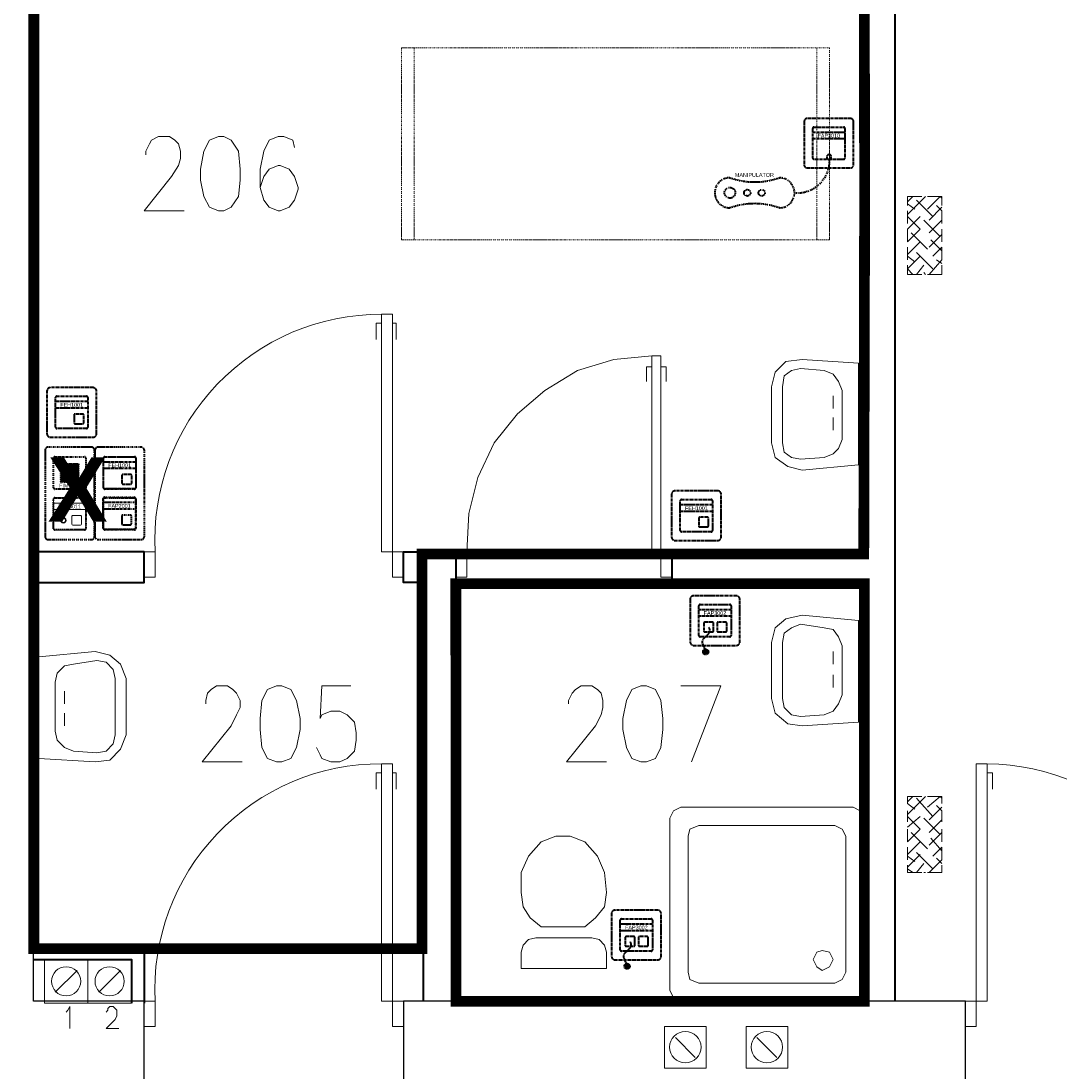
# Model space of a CAD drawing. Header units: millimetres. Extents: x 1 to 17496, y 1 to 30809.
# Tile 194 of 256: x 9882 to 10365, y 21757 to 22245. Entities that reach past the tile are written whole.
import ezdxf
from ezdxf.enums import TextEntityAlignment as Align

# ---------------------------------------------------------------- set-up
doc = ezdxf.new("R2010")
doc.units = ezdxf.units.MM
doc.linetypes.add('BORDER', pattern=[1.75, 0.5, -0.25, 0.5, -0.25, 0, -0.25])
doc.linetypes.add('CENTER', pattern=[2, 1.25, -0.25, 0.25, -0.25])
for name, color, linetype, lineweight in [('0_Przyz_do demontażu', 1, 'CENTER', 40), ('0_Przyz_FAP2001', 1, 'BORDER', 40), ('0_Przyz_FAP3002', 1, 'CENTER', 40), ('0_Przyz_FAP3010', 1, 'CENTER', 40), ('0_Przyz_FEH-1001', 1, 'CENTER', 40), ('0_Przyz_FIM1100', 1, 'BORDER', 40), ('0_Przyz_Manipulator', 1, 'BORDER', 40), ('0_Przyz_Ramka x4', 1, 'BORDER', 40), ('0_Przyz_Sala chorych', 5, 'BORDER', 40), ('0_Przyz_WC pacjenta', 30, 'CENTER', 40), ('0_Przyz_łóżko', 150, 'BORDER', 40), ('2DE_OBJ_ABB-SIGNAL', 7, 'Continuous', 18)]:
    doc.layers.add(name, color=color, linetype=linetype, lineweight=lineweight)
for name, color, linetype in [('2DE_TXTMARK', 41, 'Continuous'), ('2DE_TXTNUM', 11, 'Continuous'), ('PDF _Geometria', 7, 'Continuous')]:
    doc.layers.add(name, color=color, linetype=linetype)
doc.styles.add('arial', font='arialbd.ttf')
doc.styles.add('CP_ATTR', font='ARIAL.TTF')
doc.styles.add('CP_ELATT', font='ARIAL.TTF')

# ---------------------------------------------------------------- blocks, each defined once
blk = doc.blocks.new('2de_abb_sig_045_1psoxj')
blk.add_lwpolyline([(0, 20), (0, 0, 0.414214), (1.5, -1.5), (21.5, -1.5, 0.414214), (23, 0), (23, 20, 0.414214), (21.5, 21.5), (1.5, 21.5, 0.414214)], format="xyb", close=True)
at = {"flags": 128}
for points in [[(4, 3.1), (4, 16.9)], [(4.6, 17.5), (18.4, 17.5)], [(19, 16.9), (19, 3.1)], [(18.4, 2.5), (4.6, 2.5)]]:
    blk.add_lwpolyline(points, dxfattribs=at)
for centre, start, end in [((4.6, 16.9), 90, 180), ((18.4, 16.9), 0, 90), ((4.6, 3.1), 180, 270), ((18.4, 3.1), 270, 0)]:
    blk.add_arc(centre, 0.6, start, end)
at = {"linetype": 'Continuous', "style": 'CP_ATTR', "flags": 9}
for tag in ['NAME', 'ARTICLE', 'MARK2', 'OTHER1', 'PRODUCT-TYPE', 'ORDER-NO', 'PRODUCER', 'VOLTAGE', 'CURRENT', 'POWER', 'CHARACTER', 'IP', 'OTHER', 'LINK', 'WEIGHT', 'NUMBER', 'GROUP', 'FUNCTION', 'EL-STATUS']:
    blk.add_attdef(tag, text='', height=0.00005, dxfattribs=at).set_placement((0, 0), align=Align.MIDDLE_LEFT)
at = {"layer": '2DE_TXTMARK', "linetype": 'ByBlock', "style": 'CP_ATTR', "width": 0.8, "flags": 8}
blk.add_attdef('MARK1', text='', height=1.8, dxfattribs=at).set_placement((11.5, 27), align=Align.CENTER)
at = {"layer": '2DE_TXTNUM', "style": 'CP_ELATT', "width": 0.8}
blk.add_attdef('TAG', text='', height=2.5, dxfattribs=at).set_placement((11.5, 23), align=Align.CENTER)
blk = doc.blocks.new('2de_abb_sig_012_53oms7o')
at = {"layer": '0_Przyz_FAP3010', "color": 1}
for p, q in [((15, 5), (0, 5)), ((15, 2), (0, 2)), ((6.68, -7.5), (6.68, -5.79)), ((8.63, -7.5), (8.63, -5.79))]:
    blk.add_line(p, q, dxfattribs=at)
at = {"layer": '0_Przyz_FAP3010', "color": 1, "flags": 128}
for points in [[(0, -6.9), (0, 6.9)], [(0.6, 7.5), (14.4, 7.5)], [(15, 6.9), (15, -6.9)], [(14.4, -7.5), (0.6, -7.5)]]:
    blk.add_lwpolyline(points, dxfattribs=at)
at = {"layer": '0_Przyz_FAP3010', "color": 1}
for centre, radius, start, end in [((0.6, 6.9), 0.6, 90, 180), ((14.4, 6.9), 0.6, 0, 90), ((0.6, -6.9), 0.6, 180, 270), ((7.65, -6.54), 1.23, 37.6692, 142.3308), ((14.4, -6.9), 0.6, 270, 0)]:
    blk.add_arc(centre, radius, start, end, dxfattribs=at)
at = {"layer": '0_Przyz_FAP3010', "color": 1, "style": 'CP_ELATT', "width": 0.8}
blk.add_attdef('TAG', text='', height=2.5, dxfattribs=at).set_placement((7.5, 9), align=Align.CENTER)
at = {"layer": '0_Przyz_FAP3010', "color": 1, "linetype": 'ByBlock', "style": 'CP_ATTR', "width": 0.8, "flags": 8}
blk.add_attdef('MARK1', text='', height=1.8, dxfattribs=at).set_placement((7.5, 3.5), align=Align.MIDDLE_CENTER)
at = {"layer": '0_Przyz_FAP3010', "color": 1, "linetype": 'Continuous', "style": 'CP_ATTR', "flags": 9}
for tag in ['NAME', 'ARTICLE', 'MARK2', 'OTHER1', 'PRODUCT-TYPE', 'ORDER-NO', 'PRODUCER', 'VOLTAGE', 'CURRENT', 'POWER', 'CHARACTER', 'IP', 'OTHER', 'LINK', 'WEIGHT', 'NUMBER', 'GROUP', 'FUNCTION', 'EL-STATUS']:
    blk.add_attdef(tag, text='', height=0.00005, dxfattribs=at).set_placement((0, -6.9), align=Align.MIDDLE_LEFT)
blk = doc.blocks.new('2de_abb_sig_001_fzxmh7f')
for p, q in [((15, 5), (0, 5)), ((15, 2), (0, 2)), ((8.57, -1.2), (8.57, -4.8)), ((12.63, -0.75), (9.01, -0.75)), ((13.07, -4.8), (13.07, -1.2)), ((13.07, -4.35), (13.07, -4.35)), ((9.02, -5.25), (12.62, -5.25))]:
    blk.add_line(p, q)
at = {"flags": 128}
for points in [[(0, -6.9), (0, 6.9)], [(0.6, 7.5), (14.4, 7.5)], [(15, 6.9), (15, -6.9)], [(14.4, -7.5), (0.6, -7.5)]]:
    blk.add_lwpolyline(points, dxfattribs=at)
for centre, radius, start, end in [((0.6, 6.9), 0.6, 90, 180), ((14.4, 6.9), 0.6, 0, 90), ((9.02, -1.2), 0.45, 88.7598, 180), ((9.02, -4.8), 0.45, 180, 270), ((12.62, -1.2), 0.45, 0, 91.2402), ((12.62, -4.8), 0.45, 270, 0), ((0.6, -6.9), 0.6, 180, 270), ((14.4, -6.9), 0.6, 270, 0)]:
    blk.add_arc(centre, radius, start, end)
at = {"linetype": 'Continuous', "style": 'CP_ATTR', "flags": 9}
for tag in ['NAME', 'ARTICLE', 'MARK2', 'OTHER1', 'PRODUCT-TYPE', 'ORDER-NO', 'PRODUCER', 'VOLTAGE', 'CURRENT', 'POWER', 'CHARACTER', 'IP', 'OTHER', 'LINK', 'WEIGHT', 'NUMBER', 'GROUP', 'FUNCTION', 'EL-STATUS']:
    blk.add_attdef(tag, text='', height=0.00005, dxfattribs=at).set_placement((0, -6.9), align=Align.MIDDLE_LEFT)
at = {"layer": '2DE_TXTMARK', "linetype": 'ByBlock', "style": 'CP_ATTR', "width": 0.8, "flags": 8}
blk.add_attdef('MARK1', text='', height=1.8, dxfattribs=at).set_placement((7.5, 3.5), align=Align.MIDDLE_CENTER)
at = {"layer": '2DE_TXTNUM', "style": 'CP_ELATT', "width": 0.8}
blk.add_attdef('TAG', text='', height=2.5, dxfattribs=at).set_placement((7.5, 9), align=Align.CENTER)
blk = doc.blocks.new('2de_abb_sig_011_53jswgj')
blk.add_hatch(color=256).paths.add_polyline_path([(4.43, -14.56, 0.52796), (2.73, -13.39, 1.894083)])
for p, q in [((15, 5), (0, 5)), ((15, 2), (0, 2)), ((2.32, -1.2), (2.32, -4.8)), ((6.38, -0.75), (2.76, -0.75)), ((6.82, -4.8), (6.82, -1.2)), ((6.82, -4.35), (6.82, -4.35)), ((8.47, -1.2), (8.47, -4.8)), ((12.53, -0.75), (8.91, -0.75)), ((12.97, -4.8), (12.97, -1.2)), ((12.97, -4.35), (12.97, -4.35)), ((2.77, -5.25), (6.37, -5.25)), ((4.46, -6.18), (2.81, -7.85)), ((8.92, -5.25), (12.52, -5.25)), ((1.71, -10.8), (3.18, -14.56))]:
    blk.add_line(p, q)
at = {"flags": 128}
for points in [[(0, -6.9), (0, 6.9)], [(0.6, 7.5), (14.4, 7.5)], [(15, 6.9), (15, -6.9)], [(14.4, -7.5), (0.6, -7.5)]]:
    blk.add_lwpolyline(points, dxfattribs=at)
blk.add_circle((3.18, -14.56), 1.25)
for centre, radius, start, end in [((0.6, 6.9), 0.6, 90, 180), ((14.4, 6.9), 0.6, 0, 90), ((2.77, -1.2), 0.45, 88.7598, 180), ((2.77, -4.8), 0.45, 180, 270), ((2.77, -4.52), 2.36, 315.5514, 40.269), ((6.37, -1.2), 0.45, 0, 91.2402), ((6.37, -4.8), 0.45, 270, 0), ((8.92, -1.2), 0.45, 88.7598, 180), ((8.92, -4.8), 0.45, 180, 270), ((12.52, -1.2), 0.45, 0, 91.2402), ((12.52, -4.8), 0.45, 270, 0), ((0.6, -6.9), 0.6, 180, 270), ((3.91, -9.94), 2.36, 117.738, 201.3291), ((14.4, -6.9), 0.6, 270, 0)]:
    blk.add_arc(centre, radius, start, end)
at = {"linetype": 'Continuous', "style": 'CP_ATTR', "flags": 9}
for tag in ['NAME', 'ARTICLE', 'MARK2', 'OTHER1', 'PRODUCT-TYPE', 'ORDER-NO', 'PRODUCER', 'VOLTAGE', 'CURRENT', 'POWER', 'CHARACTER', 'IP', 'OTHER', 'LINK', 'WEIGHT', 'NUMBER', 'GROUP', 'FUNCTION', 'EL-STATUS']:
    blk.add_attdef(tag, text='', height=0.00005, dxfattribs=at).set_placement((0, -6.9), align=Align.MIDDLE_LEFT)
at = {"layer": '2DE_TXTMARK', "linetype": 'ByBlock', "style": 'CP_ATTR', "width": 0.8, "flags": 8}
blk.add_attdef('MARK1', text='', height=1.8, dxfattribs=at).set_placement((7.5, 3.5), align=Align.MIDDLE_CENTER)
at = {"layer": '2DE_TXTNUM', "style": 'CP_ELATT', "width": 0.8}
blk.add_attdef('TAG', text='', height=2.5, dxfattribs=at).set_placement((7.5, 9), align=Align.CENTER)
blk = doc.blocks.new('2de_abb_sig_n52_f0txfx9')
for centre, radius in [((-46.34, -15.39), 2.5), ((-38.25, -15.39), 1.5), ((-31.53, -15.39), 1.5)]:
    blk.add_circle(centre, radius)
for centre, radius, start, end in [((-15.05, -0.39), 15.06, 265.1118, 1.486), ((-46.34, -15.39), 7, 90, 270), ((-34.83, 24.3), 34.66, 250.6222, 289.3778), ((-23.33, -15.39), 7, 270, 90), ((-34.83, -55.09), 34.66, 70.6222, 109.3778)]:
    blk.add_arc(centre, radius, start, end)
at = {"linetype": 'Continuous', "style": 'CP_ATTR', "flags": 9}
for tag in ['ARTICLE', 'NAME', 'EL-STATUS', 'FUNCTION', 'GROUP', 'NUMBER', 'WEIGHT', 'LINK', 'OTHER', 'IP', 'CHARACTER', 'POWER', 'CURRENT', 'VOLTAGE', 'PRODUCER', 'ORDER-NO', 'PRODUCT-TYPE', 'OTHER1', 'MARK2']:
    blk.add_attdef(tag, text='', height=0.00005, dxfattribs=at).set_placement((-46.34, -22.39), align=Align.MIDDLE_LEFT)
at = {"layer": '2DE_TXTMARK', "linetype": 'ByBlock', "style": 'CP_ATTR', "width": 0.8, "flags": 8}
blk.add_attdef('MARK1', text='', height=1.8, dxfattribs=at).set_placement((-34.94, -7.09), align=Align.MIDDLE_CENTER)
at = {"layer": '2DE_TXTNUM', "style": 'CP_ELATT', "width": 0.8}
blk.add_attdef('TAG', text='', height=2.5, dxfattribs=at).set_placement((-34.94, -4.09), align=Align.CENTER)
blk = doc.blocks.new('2de_abb_sig_046_18mvjo')
blk.add_lwpolyline([(0, 40), (0, 0, 0.414214), (1.5, -1.5), (21.5, -1.5, 0.414214), (23, 0), (23, 40, 0.414214), (21.5, 41.5), (1.5, 41.5, 0.414214)], format="xyb", close=True)
at = {"flags": 128}
for points in [[(4, 22.6), (4, 36.4)], [(4.6, 37), (18.4, 37)], [(19, 36.4), (19, 22.6)], [(18.4, 22), (4.6, 22)], [(4, 3.6), (4, 17.4)], [(4.6, 18), (18.4, 18)], [(19, 17.4), (19, 3.6)], [(18.4, 3), (4.6, 3)]]:
    blk.add_lwpolyline(points, dxfattribs=at)
for centre, start, end in [((4.6, 36.4), 90, 180), ((18.4, 36.4), 0, 90), ((4.6, 22.6), 180, 270), ((18.4, 22.6), 270, 0), ((4.6, 17.4), 90, 180), ((18.4, 17.4), 0, 90), ((4.6, 3.6), 180, 270), ((18.4, 3.6), 270, 0)]:
    blk.add_arc(centre, 0.6, start, end)
at = {"linetype": 'Continuous', "style": 'CP_ATTR', "flags": 9}
for tag in ['NAME', 'ARTICLE', 'MARK2', 'OTHER1', 'PRODUCT-TYPE', 'ORDER-NO', 'PRODUCER', 'VOLTAGE', 'CURRENT', 'POWER', 'CHARACTER', 'IP', 'OTHER', 'LINK', 'WEIGHT', 'NUMBER', 'GROUP', 'FUNCTION', 'EL-STATUS']:
    blk.add_attdef(tag, text='', height=0.00005, dxfattribs=at).set_placement((0, 0), align=Align.MIDDLE_LEFT)
at = {"layer": '2DE_TXTMARK', "linetype": 'ByBlock', "style": 'CP_ATTR', "width": 0.8, "flags": 8}
blk.add_attdef('MARK1', text='', height=1.8, dxfattribs=at).set_placement((11.5, 47), align=Align.CENTER)
at = {"layer": '2DE_TXTNUM', "style": 'CP_ELATT', "width": 0.8}
blk.add_attdef('TAG', text='', height=2.5, dxfattribs=at).set_placement((11.5, 43), align=Align.CENTER)
blk = doc.blocks.new('2de_abb_sig_006_fzxhx6d')
at = {"flags": 128}
for points in [[(0, -6.9), (0, 6.9)], [(0.6, 7.5), (14.4, 7.5)], [(15, 6.9), (15, -6.9)], [(14.4, -7.5), (0.6, -7.5)]]:
    blk.add_lwpolyline(points, dxfattribs=at)
for points in [[(3.45, 4.27), (11.55, 4.27)], [(11.55, 3.82), (3.45, 3.82)], [(3.45, 3.37), (11.55, 3.37)], [(11.55, 2.92), (3.45, 2.92)], [(3.45, 2.47), (11.55, 2.47)], [(11.55, 2.02), (3.45, 2.02)], [(3.45, 1.57), (11.55, 1.57)], [(11.55, 1.12), (3.45, 1.12)], [(3.45, 0.67), (11.55, 0.67)], [(11.55, 0.22), (3.45, 0.22)], [(3.45, -0.22), (11.55, -0.22)], [(11.55, -0.67), (3.45, -0.67)], [(3.45, -1.12), (11.55, -1.12)], [(11.55, -1.57), (3.45, -1.57)], [(3.45, -2.02), (11.55, -2.02)], [(11.55, -2.47), (3.45, -2.47)], [(3.45, -2.92), (11.55, -2.92)], [(11.55, -3.37), (3.45, -3.37)], [(3.45, -3.82), (11.55, -3.82)], [(11.55, -4.27), (3.45, -4.27)]]:
    blk.add_lwpolyline(points)
for centre, radius, start, end in [((0.6, 6.9), 0.6, 90, 180), ((14.4, 6.9), 0.6, 0, 90), ((3.45, 4.05), 0.225, 90, 270), ((3.45, 3.15), 0.225, 90, 270), ((3.45, 2.25), 0.225, 90, 270), ((3.45, 1.35), 0.225, 90, 270), ((3.45, 0.45), 0.225, 90, 270), ((11.55, 4.05), 0.225, 270, 90), ((11.55, 3.15), 0.225, 270, 90), ((11.55, 2.25), 0.225, 270, 90), ((11.55, 1.35), 0.225, 270, 90), ((11.55, 0.45), 0.225, 270, 90), ((3.45, -0.45), 0.225, 90, 270), ((3.45, -1.35), 0.225, 90, 270), ((3.45, -2.25), 0.225, 90, 270), ((3.45, -3.15), 0.225, 90, 270), ((3.45, -4.05), 0.225, 90, 270), ((11.55, -0.45), 0.225, 270, 90), ((11.55, -1.35), 0.225, 270, 90), ((11.55, -2.25), 0.225, 270, 90), ((11.55, -3.15), 0.225, 270, 90), ((11.55, -4.05), 0.225, 270, 90), ((0.6, -6.9), 0.6, 180, 270), ((14.4, -6.9), 0.6, 270, 0)]:
    blk.add_arc(centre, radius, start, end)
at = {"linetype": 'Continuous', "style": 'CP_ATTR', "flags": 9}
for tag in ['NAME', 'ARTICLE', 'MARK2', 'OTHER1', 'PRODUCT-TYPE', 'ORDER-NO', 'PRODUCER', 'VOLTAGE', 'CURRENT', 'POWER', 'CHARACTER', 'IP', 'OTHER', 'LINK', 'WEIGHT', 'NUMBER', 'GROUP', 'FUNCTION', 'EL-STATUS']:
    blk.add_attdef(tag, text='', height=0.00005, dxfattribs=at).set_placement((0, -6.9), align=Align.MIDDLE_LEFT)
at = {"layer": '2DE_TXTMARK', "linetype": 'ByBlock', "style": 'CP_ATTR', "width": 0.8, "flags": 8}
blk.add_attdef('MARK1', text='', height=1.8, dxfattribs=at).set_placement((7.5, -5.89), align=Align.MIDDLE_CENTER)
at = {"layer": '2DE_TXTNUM', "style": 'CP_ELATT', "width": 0.8}
blk.add_attdef('TAG', text='', height=2.5, dxfattribs=at).set_placement((7.5, 9), align=Align.CENTER)
blk = doc.blocks.new('2de_abb_sig_013_53790e7')
for p, q in [((15, 5), (0, 5)), ((15, 2), (0, 2)), ((8.47, -1.2), (8.47, -4.8)), ((12.53, -0.75), (8.91, -0.75)), ((12.97, -4.8), (12.97, -1.2)), ((12.97, -4.35), (12.97, -4.35)), ((8.92, -5.25), (12.52, -5.25))]:
    blk.add_line(p, q)
at = {"flags": 128}
for points in [[(0, -6.9), (0, 6.9)], [(0.6, 7.5), (14.4, 7.5)], [(15, 6.9), (15, -6.9)], [(14.4, -7.5), (0.6, -7.5)]]:
    blk.add_lwpolyline(points, dxfattribs=at)
at = {"ltscale": 0.2}
for centre, radius in [((4.57, -2.98), 1.25), ((4.57, -3), 0.95)]:
    blk.add_circle(centre, radius, dxfattribs=at)
for centre, radius, start, end in [((0.6, 6.9), 0.6, 90, 180), ((14.4, 6.9), 0.6, 0, 90), ((8.92, -1.2), 0.45, 88.7598, 180), ((8.92, -4.8), 0.45, 180, 270), ((12.52, -1.2), 0.45, 0, 91.2402), ((12.52, -4.8), 0.45, 270, 0), ((0.6, -6.9), 0.6, 180, 270), ((14.4, -6.9), 0.6, 270, 0)]:
    blk.add_arc(centre, radius, start, end)
at = {"linetype": 'Continuous', "style": 'CP_ATTR', "flags": 9}
for tag in ['NAME', 'ARTICLE', 'MARK2', 'OTHER1', 'PRODUCT-TYPE', 'ORDER-NO', 'PRODUCER', 'VOLTAGE', 'CURRENT', 'POWER', 'CHARACTER', 'IP', 'OTHER', 'LINK', 'WEIGHT', 'NUMBER', 'GROUP', 'FUNCTION', 'EL-STATUS']:
    blk.add_attdef(tag, text='', height=0.00005, dxfattribs=at).set_placement((0, -6.9), align=Align.MIDDLE_LEFT)
at = {"layer": '2DE_TXTMARK', "linetype": 'ByBlock', "style": 'CP_ATTR', "width": 0.8, "flags": 8}
blk.add_attdef('MARK1', text='', height=1.8, dxfattribs=at).set_placement((7.5, 3.5), align=Align.MIDDLE_CENTER)
at = {"layer": '2DE_TXTNUM', "style": 'CP_ELATT', "width": 0.8}
blk.add_attdef('TAG', text='', height=2.5, dxfattribs=at).set_placement((7.5, 9), align=Align.CENTER)
blk = doc.blocks.new('2de_abb_sig_010_fzx1zps')
for p, q in [((15, 5), (0, 5)), ((15, 2), (0, 2)), ((8.57, -1.2), (8.57, -4.8)), ((12.63, -0.75), (9.01, -0.75)), ((13.07, -4.8), (13.07, -1.2)), ((13.07, -4.35), (13.07, -4.35)), ((9.02, -5.25), (12.62, -5.25))]:
    blk.add_line(p, q)
at = {"flags": 128}
for points in [[(0, -6.9), (0, 6.9)], [(0.6, 7.5), (14.4, 7.5)], [(15, 6.9), (15, -6.9)], [(14.4, -7.5), (0.6, -7.5)]]:
    blk.add_lwpolyline(points, dxfattribs=at)
for centre, radius, start, end in [((0.6, 6.9), 0.6, 90, 180), ((14.4, 6.9), 0.6, 0, 90), ((9.02, -1.2), 0.45, 88.7598, 180), ((9.02, -4.8), 0.45, 180, 270), ((12.62, -1.2), 0.45, 0, 91.2402), ((12.62, -4.8), 0.45, 270, 0), ((0.6, -6.9), 0.6, 180, 270), ((14.4, -6.9), 0.6, 270, 0)]:
    blk.add_arc(centre, radius, start, end)
at = {"linetype": 'Continuous', "style": 'CP_ATTR', "flags": 9}
for tag in ['NAME', 'ARTICLE', 'MARK2', 'OTHER1', 'PRODUCT-TYPE', 'ORDER-NO', 'PRODUCER', 'VOLTAGE', 'CURRENT', 'POWER', 'CHARACTER', 'IP', 'OTHER', 'LINK', 'WEIGHT', 'NUMBER', 'GROUP', 'FUNCTION', 'EL-STATUS']:
    blk.add_attdef(tag, text='', height=0.00005, dxfattribs=at).set_placement((0, -6.9), align=Align.MIDDLE_LEFT)
at = {"layer": '2DE_TXTMARK', "linetype": 'ByBlock', "style": 'CP_ATTR', "width": 0.8, "flags": 8}
blk.add_attdef('MARK1', text='', height=1.8, dxfattribs=at).set_placement((7.5, 3.5), align=Align.MIDDLE_CENTER)
at = {"layer": '2DE_TXTNUM', "style": 'CP_ELATT', "width": 0.8}
blk.add_attdef('TAG', text='', height=2.5, dxfattribs=at).set_placement((7.5, 9), align=Align.CENTER)

msp = doc.modelspace()

# ---------------------------------------------------------------- linework, layer by layer
at = {"layer": '0_Przyz_Sala chorych', "ltscale": 500, "const_width": 5}
msp.add_lwpolyline([(10068.31, 21813.93), (9887.98, 21813.93), (9887.98, 22454.31), (10273.53, 22454.31), (10273.94, 22160.79), (10273.54, 21997.29), (10068.29, 21997.29)], close=True, dxfattribs=at)
at = {"layer": '0_Przyz_WC pacjenta', "ltscale": 500, "const_width": 5}
msp.add_lwpolyline([(10084.05, 21983.58), (10273.77, 21983.58), (10273.77, 21789.47), (10084.1, 21789.47)], close=True, dxfattribs=at)
at = {"layer": '0_Przyz_łóżko', "lineweight": 18}
msp.add_lwpolyline([(10257.6, 22143.25), (10257.6, 22232.52), (10058.84, 22232.52), (10058.84, 22143.25)], close=True, dxfattribs=at)
for points in [[(10064.73, 22232.52), (10064.73, 22143.25)], [(10251.71, 22232.52), (10251.71, 22143.25)]]:
    msp.add_lwpolyline(points, dxfattribs=at)
at = {"layer": 'PDF _Geometria', "lineweight": 25}
msp.add_lwpolyline([(9751.43, 21744.88), (9939.24, 21744.88), (9939.24, 21789.51), (9887.87, 21789.51), (9887.87, 22454.87), (9908.08, 22454.87), (9909.76, 22489.4), (9909.76, 22498.67), (9914.82, 22498.67), (9914.82, 22509.62), (9903.03, 22509.62), (9903.03, 22522.25), (9881.13, 22522.25), (9860.07, 22522.25), (9860.07, 22509.62), (9848.28, 22509.62), (9848.28, 22498.67), (9853.34, 22498.67), (9853.34, 22489.4), (9854.18, 22454.87), (9709.32, 22454.87)], dxfattribs=at)
at = {"layer": 'PDF _Geometria', "lineweight": 40}
for points in [[(10273.61, 22454.87), (10273.61, 21998.39), (10184.33, 21998.39), (10184.33, 21984.07), (10273.61, 21984.07), (10273.61, 21789.51)], [(10287.92, 22454.87), (10287.92, 21789.51)], [(9887.87, 21984.07), (9939.24, 21984.07), (9939.24, 21998.39), (9887.87, 21998.39)], [(10068.94, 21789.51), (10068.94, 21984.07), (10059.68, 21984.07), (10059.68, 21998.39), (10084.1, 21998.39), (10084.1, 21789.51)], [(9887.87, 21814.78), (9939.24, 21814.78), (9939.24, 21788.67)], [(9887.87, 21808.89), (9933.35, 21808.89), (9933.35, 21788.67)]]:
    msp.add_lwpolyline(points, dxfattribs=at)
at = {"layer": 'PDF _Geometria', "lineweight": 18}
for points in [[(9940.08, 22182.83), (9940.08, 22184.52), (9941.77, 22187.89), (9942.61, 22189.57), (9945.98, 22191.26), (9951.03, 22191.26), (9953.56, 22189.57), (9955.24, 22187.89), (9956.09, 22184.52), (9956.09, 22181.15), (9955.24, 22177.78), (9951.88, 22172.73), (9939.24, 22156.72), (9957.77, 22156.72)], [(10009.15, 22186.2), (10008.3, 22189.57), (10004.09, 22191.26), (10001.57, 22191.26), (9997.36, 22189.57), (9994.83, 22184.52), (9993.14, 22176.1), (9993.14, 22167.67), (9994.83, 22161.78), (9997.36, 22158.41), (10001.57, 22156.72), (10002.41, 22156.72), (10006.62, 22158.41), (10009.15, 22161.78), (10010.83, 22166.83), (10010.83, 22167.67), (10009.15, 22172.73), (10006.62, 22176.1), (10002.41, 22177.78), (10001.57, 22177.78), (9997.36, 22176.1), (9994.83, 22172.73), (9993.14, 22167.67)], [(10293.82, 22160.94), (10296.35, 22163.46)], [(10293.82, 22155.04), (10302.24, 22163.46)], [(10300.56, 22163.46), (10293.82, 22163.46), (10293.82, 22159.25)], [(10305.61, 22154.2), (10298.03, 22161.78)], [(10303.08, 22157.57), (10308.98, 22163.46), (10309.82, 22162.62)], [(10309.82, 22159.25), (10309.82, 22163.46), (10303.08, 22163.46)], [(10297.19, 22157.57), (10293.82, 22160.09)], [(10293.82, 22156.72), (10293.82, 22150.83)], [(10303.93, 22152.51), (10309.82, 22158.41)], [(10309.82, 22150.83), (10309.82, 22156.72), (10307.29, 22159.25)], [(10293.82, 22154.2), (10299.71, 22148.3), (10293.82, 22142.41), (10293.82, 22148.3), (10299.71, 22154.2)], [(10308.98, 22144.93), (10301.4, 22152.51)], [(10303.93, 22146.62), (10309.82, 22152.51)], [(10303.08, 22139.04), (10295.5, 22146.62)], [(10309.82, 22142.41), (10309.82, 22148.3)], [(10293.82, 22136.51), (10299.71, 22142.41)], [(10303.93, 22139.88), (10309.82, 22145.78)], [(10309.82, 22138.2), (10304.77, 22143.25)], [(10293.82, 22139.88), (10293.82, 22133.98)], [(10305.61, 22129.77), (10298.03, 22137.35)], [(10305.61, 22135.67), (10309.82, 22139.88), (10309.82, 22133.98), (10303.93, 22127.25)], [(10296.35, 22127.25), (10293.82, 22129.77), (10299.71, 22135.67)], [(10297.19, 22133.14), (10293.82, 22135.67)], [(10293.82, 22131.46), (10293.82, 22127.25), (10300.56, 22127.25)], [(10298.03, 22127.25), (10301.4, 22131.46)], [(10309.82, 22132.3), (10307.29, 22133.98)], [(10309.82, 22131.46), (10309.82, 22127.25), (10309.82, 22128.09)], [(10302.24, 22127.25), (10301.4, 22128.09)], [(10303.08, 22127.25), (10309.82, 22127.25)], [(10049.57, 22104.51), (10047.05, 22104.51), (10047.05, 22096.93)], [(10054.63, 22104.51), (10056.31, 22104.51), (10056.31, 22096.93)], [(10089.16, 21998.39), (10090, 22016.07), (10094.21, 22032.92), (10101.79, 22048.92), (10112.74, 22062.39), (10125.37, 22073.34), (10140.53, 22082.61), (10157.38, 22087.66), (10175.07, 22089.35)], [(10175.07, 22084.29), (10172.54, 22084.29), (10172.54, 22077.55)], [(10179.28, 22084.29), (10181.8, 22084.29), (10181.8, 22077.55)], [(10273.61, 22061.55), (10273.61, 22079.24)], [(10259.29, 22070.82), (10259.29, 22064.92)], [(10259.29, 22054.81), (10259.29, 22060.71)], [(10259.29, 21952.06), (10259.29, 21946.17)], [(10259.29, 21935.22), (10259.29, 21941.11)], [(9902.18, 21933.53), (9902.18, 21927.64)], [(9967.88, 21927.64), (9967.88, 21929.32), (9968.72, 21932.69), (9970.4, 21934.38), (9972.93, 21936.06), (9977.98, 21936.06), (9980.51, 21934.38), (9982.2, 21932.69), (9983.88, 21929.32), (9983.88, 21925.95), (9982.2, 21922.59), (9979.67, 21917.53), (9966.19, 21900.69), (9984.72, 21900.69)], [(10035.26, 21936.06), (10021.78, 21936.06), (10020.94, 21920.9), (10021.78, 21922.59), (10025.99, 21924.27), (10030.2, 21924.27), (10033.57, 21922.59), (10036.94, 21919.22), (10037.78, 21914.16), (10037.78, 21910.79), (10036.94, 21905.74), (10033.57, 21902.37), (10030.2, 21900.69), (10025.99, 21900.69), (10021.78, 21902.37), (10020.94, 21904.06), (10019.25, 21907.43)], [(10136.32, 21927.64), (10136.32, 21929.32), (10138.01, 21932.69), (10139.69, 21934.38), (10142.22, 21936.06), (10147.27, 21936.06), (10149.8, 21934.38), (10151.48, 21932.69), (10152.33, 21929.32), (10152.33, 21925.95), (10151.48, 21922.59), (10148.96, 21917.53), (10135.48, 21900.69), (10154.01, 21900.69)], [(10193.59, 21900.69), (10207.07, 21936.06), (10188.54, 21936.06)], [(9902.18, 21917.53), (9902.18, 21923.43)], [(10287.92, 21904.06), (10287.92, 21886.37)], [(10049.57, 21895.63), (10047.05, 21895.63), (10047.05, 21888.05)], [(10054.63, 21895.63), (10056.31, 21895.63), (10056.31, 21888.05)], [(10330.88, 21895.63), (10333.4, 21895.63), (10333.4, 21888.05)], [(10300.56, 21884.69), (10293.82, 21884.69), (10293.82, 21881.32), (10297.19, 21878.79)], [(10293.82, 21882.16), (10296.35, 21884.69)], [(10293.82, 21876.26), (10302.24, 21884.69)], [(10305.61, 21875.42), (10298.03, 21883.84)], [(10309.82, 21881.32), (10309.82, 21884.69), (10303.08, 21884.69)], [(10303.08, 21879.63), (10308.98, 21884.69), (10309.82, 21883.84)], [(10293.82, 21877.95), (10293.82, 21872.89)], [(10303.93, 21873.74), (10309.82, 21879.63)], [(10309.82, 21872.89), (10309.82, 21877.95), (10307.29, 21880.47)], [(10287.92, 21872.89), (10287.92, 21855.21)], [(10293.82, 21869.53), (10293.82, 21863.63), (10299.71, 21869.53), (10293.82, 21875.42)], [(10293.82, 21870.37), (10299.71, 21875.42)], [(10308.98, 21867), (10301.4, 21874.58)], [(10303.93, 21867.84), (10309.82, 21873.74)], [(9887.87, 21854.37), (9887.87, 21872.05)], [(10303.08, 21860.26), (10295.5, 21867.84)], [(10303.93, 21861.95), (10309.82, 21867.84)], [(10309.82, 21863.63), (10309.82, 21869.53)], [(10293.82, 21857.73), (10299.71, 21863.63)], [(10309.82, 21859.42), (10304.77, 21865.31)], [(10293.82, 21861.1), (10293.82, 21855.21)], [(10305.61, 21851), (10298.03, 21858.58)], [(10303.93, 21849.31), (10309.82, 21855.21), (10309.82, 21861.1), (10305.61, 21856.89)], [(10293.82, 21851.84), (10299.71, 21857.73)], [(10297.19, 21854.37), (10293.82, 21856.89)], [(10298.03, 21849.31), (10301.4, 21853.52)], [(10309.82, 21853.52), (10307.29, 21856.05)], [(10293.82, 21852.68), (10293.82, 21849.31), (10300.56, 21849.31)], [(10296.35, 21849.31), (10293.82, 21851)], [(10302.24, 21849.31), (10301.4, 21849.31)], [(10303.08, 21849.31), (10309.82, 21849.31), (10309.82, 21852.68)], [(10309.82, 21849.31), (10309.82, 21850.15)], [(9897.97, 21793.73), (9908.08, 21803.83)], [(9918.19, 21793.73), (9928.29, 21803.83)], [(9903.03, 21784.46), (9903.87, 21785.3), (9904.71, 21786.99), (9904.71, 21776.88)], [(9921.56, 21784.46), (9922.4, 21785.3), (9922.4, 21786.15), (9923.24, 21786.99), (9924.92, 21786.99), (9925.77, 21786.15), (9926.61, 21785.3), (9926.61, 21782.78), (9925.77, 21781.09), (9921.56, 21776.88), (9927.45, 21776.88)], [(10286.24, 21789.51), (10273.61, 21789.51)], [(10303.08, 21789.51), (10292.13, 21789.51)], [(10319.93, 21789.51), (10308.98, 21789.51)], [(10186.01, 21772.67), (10195.28, 21763.41)], [(10223.91, 21772.67), (10233.18, 21763.41)]]:
    msp.add_lwpolyline(points, dxfattribs=at)
for points in [[(9973.77, 22191.26), (9969.56, 22189.57), (9967.04, 22184.52), (9965.35, 22176.1), (9965.35, 22171.04), (9967.04, 22163.46), (9969.56, 22158.41), (9973.77, 22156.72), (9976.3, 22156.72), (9979.67, 22158.41), (9983.04, 22163.46), (9983.88, 22171.04), (9983.88, 22176.1), (9983.04, 22184.52), (9979.67, 22189.57), (9976.3, 22191.26)], [(10049.57, 22108.72), (10049.57, 21998.39), (10059.68, 21998.39), (10059.68, 21986.59), (10054.63, 21986.59), (10054.63, 22108.72)], [(10273.61, 22101.14), (10273.61, 22083.45)], [(10287.92, 22083.45), (10287.92, 22101.14)], [(10175.07, 22089.35), (10175.07, 21998.39), (10184.33, 21998.39), (10184.33, 21986.59), (10179.28, 21986.59), (10179.28, 22089.35)], [(10271.08, 22038.81), (10244.97, 22036.29), (10238.23, 22037.97), (10232.34, 22042.18), (10230.65, 22048.92), (10230.65, 22075.03), (10232.34, 22081.77), (10237.39, 22086.82), (10244.97, 22087.66), (10271.08, 22085.98)], [(10263.5, 22050.6), (10263.5, 22073.34), (10261.81, 22077.55), (10259.29, 22080.92), (10255.08, 22082.61), (10244.13, 22083.45), (10239.92, 22082.61), (10236.55, 22080.08), (10235.71, 22075.03), (10235.71, 22048.92), (10236.55, 22044.71), (10239.92, 22042.18), (10244.13, 22041.34), (10255.08, 22042.18), (10259.29, 22043.87), (10261.81, 22046.39)], [(9944.3, 21986.59), (9944.3, 21998.39), (9939.24, 21998.39), (9939.24, 21986.59)], [(10089.16, 21986.59), (10089.16, 21998.39), (10084.1, 21998.39), (10084.1, 21986.59)], [(10271.08, 21919.22), (10244.97, 21917.53), (10238.23, 21918.37), (10232.34, 21923.43), (10230.65, 21930.17), (10230.65, 21956.27), (10232.34, 21963.01), (10237.39, 21967.22), (10244.97, 21968.91), (10271.08, 21966.38)], [(10263.5, 21931.85), (10263.5, 21954.59), (10261.81, 21958.8), (10259.29, 21962.17), (10255.08, 21963.01), (10244.13, 21964.7), (10239.92, 21963.01), (10236.55, 21960.49), (10235.71, 21956.27), (10235.71, 21930.17), (10236.55, 21925.95), (10239.92, 21922.59), (10244.13, 21921.74), (10255.08, 21922.59), (10259.29, 21924.27), (10261.81, 21927.64)], [(9890.39, 21949.54), (9916.5, 21952.06), (9923.24, 21950.38), (9928.29, 21946.17), (9930.82, 21939.43), (9930.82, 21913.32), (9928.29, 21906.58), (9923.24, 21901.53), (9916.5, 21900.69), (9890.39, 21902.37)], [(9897.97, 21937.75), (9897.97, 21915.01), (9898.82, 21910.79), (9902.18, 21907.43), (9906.4, 21905.74), (9917.34, 21904.9), (9921.56, 21905.74), (9924.92, 21909.11), (9925.77, 21913.32), (9925.77, 21939.43), (9924.92, 21943.64), (9921.56, 21947.01), (9917.34, 21947.85), (9906.4, 21946.17), (9902.18, 21945.33), (9898.82, 21941.96)], [(10000.72, 21936.06), (9996.51, 21934.38), (9993.99, 21929.32), (9993.14, 21920.9), (9993.14, 21915.85), (9993.99, 21907.43), (9996.51, 21902.37), (10000.72, 21900.69), (10003.25, 21900.69), (10007.46, 21902.37), (10009.99, 21907.43), (10011.67, 21915.85), (10011.67, 21920.9), (10009.99, 21929.32), (10007.46, 21934.38), (10003.25, 21936.06)], [(10170.01, 21936.06), (10165.8, 21934.38), (10163.27, 21929.32), (10161.59, 21920.9), (10161.59, 21915.85), (10163.27, 21907.43), (10165.8, 21902.37), (10170.01, 21900.69), (10172.54, 21900.69), (10176.75, 21902.37), (10179.28, 21907.43), (10180.12, 21915.85), (10180.12, 21920.9), (10179.28, 21929.32), (10176.75, 21934.38), (10172.54, 21936.06)], [(10049.57, 21899.85), (10049.57, 21789.51), (10059.68, 21789.51), (10059.68, 21777.72), (10054.63, 21777.72), (10054.63, 21899.85)], [(10330.88, 21899.85), (10330.88, 21789.51), (10320.77, 21789.51), (10320.77, 21777.72), (10325.82, 21777.72), (10325.82, 21899.85)], [(10188.54, 21789.51), (10268.55, 21789.51), (10271.92, 21791.2), (10273.61, 21794.57), (10273.61, 21874.58), (10271.92, 21877.95), (10268.55, 21879.63), (10188.54, 21879.63), (10185.17, 21877.95), (10183.49, 21874.58), (10183.49, 21794.57), (10185.17, 21791.2)], [(10196.96, 21797.94), (10260.13, 21797.94), (10263.5, 21799.62), (10265.18, 21802.99), (10265.18, 21866.16), (10263.5, 21869.53), (10260.13, 21871.21), (10196.96, 21871.21), (10192.75, 21869.53), (10191.91, 21866.16), (10191.91, 21802.99), (10192.75, 21799.62)], [(10143.9, 21824.05), (10123.69, 21824.05), (10118.64, 21828.26), (10115.27, 21833.31), (10114.42, 21840.05), (10114.42, 21849.31), (10117.79, 21856.89), (10123.69, 21863.63), (10130.43, 21866.16), (10137.16, 21866.16), (10143.9, 21863.63), (10149.8, 21856.89), (10153.17, 21849.31), (10154.01, 21840.05), (10153.17, 21833.31), (10148.96, 21828.26)], [(10154.01, 21812.25), (10154.01, 21804.67), (10114.42, 21804.67), (10114.42, 21812.25), (10115.27, 21815.62), (10117.79, 21818.15), (10121.16, 21818.99), (10147.27, 21818.99), (10150.64, 21818.15), (10153.17, 21815.62)], [(10254.23, 21813.1), (10251.71, 21812.25), (10250.02, 21808.89), (10251.71, 21805.52), (10254.23, 21803.83), (10257.6, 21805.52), (10259.29, 21808.89), (10257.6, 21812.25)], [(9913.13, 21788.67), (9913.13, 21808.89), (9892.92, 21808.89), (9892.92, 21788.67)], [(9933.35, 21788.67), (9933.35, 21808.89), (9913.13, 21808.89), (9913.13, 21788.67)], [(9944.3, 21777.72), (9944.3, 21789.51), (9939.24, 21789.51), (9939.24, 21777.72)], [(10200.33, 21758.35), (10200.33, 21777.72), (10180.96, 21777.72), (10180.96, 21758.35)], [(10238.23, 21758.35), (10238.23, 21777.72), (10218.86, 21777.72), (10218.86, 21758.35)]]:
    msp.add_lwpolyline(points, close=True, dxfattribs=at)
at = {"layer": 'PDF _Geometria', "lineweight": 25}
msp.add_lwpolyline([(10320.77, 21744.88), (10320.77, 21789.51), (10059.68, 21789.51), (10059.68, 21744.88)], close=True, dxfattribs=at)
at = {"layer": 'PDF _Geometria', "lineweight": 18}
for centre, radius in [((9902.99, 21798.78), 6.77), ((9923.2, 21798.78), 6.77), ((10190.65, 21768.17), 7.3), ((10228.55, 21768.17), 7.3)]:
    msp.add_circle(centre, radius, dxfattribs=at)
for centre, radius, start, end in [((10049.18, 22003.7), 105.02, 89.7835, 182.9017), ((10049.18, 21794.83), 105.02, 89.7835, 182.9017), ((10329.71, 21793.34), 106.52, 357.9442, 89.3706)]:
    msp.add_arc(centre, radius, start, end, dxfattribs=at)

# ---------------------------------------------------------------- block references
at = {"layer": '0_Przyz_FAP2001', "lineweight": -3}
msp.add_blockref('2de_abb_sig_010_fzx1zps', (9920.25, 22016.18), dxfattribs=at).add_auto_attribs({'MARK1': 'FAP2001'})
at = {"layer": '0_Przyz_FAP3002', "lineweight": -3}
for p in [(10192.92, 21956.37), (10156.4, 21810.29)]:
    msp.add_blockref('2de_abb_sig_045_1psoxj', p, dxfattribs=at)
for p in [(10196.92, 21966.37), (10160.4, 21820.29)]:
    msp.add_blockref('2de_abb_sig_011_53jswgj', p, dxfattribs=at).add_auto_attribs({'MARK1': 'FAP3002'})
at = {"layer": '0_Przyz_FAP3010', "lineweight": -3}
msp.add_blockref('2de_abb_sig_045_1psoxj', (10245.81, 22178.2), dxfattribs=at)
ref = msp.add_blockref('2de_abb_sig_012_53oms7o', (10249.81, 22188.2), dxfattribs=at)
ref.add_attrib('MARK1', 'FAP3010', dxfattribs={"layer": '2DE_TXTMARK', "linetype": 'ByBlock', "height": 1.8, "style": 'CP_ATTR', "width": 0.8, "flags": 8}).set_placement((10257.31, 22191.7), align=Align.MIDDLE_CENTER)
at = {"layer": '0_Przyz_FEH-1001', "lineweight": -3}
for p in [(9894.1, 22053.12), (10184.29, 22005.13)]:
    msp.add_blockref('2de_abb_sig_045_1psoxj', p, dxfattribs=at)
for p in [(9898.1, 22063.12), (9920.38, 22035.04), (10188.29, 22015.13)]:
    msp.add_blockref('2de_abb_sig_001_fzxmh7f', p, dxfattribs=at).add_auto_attribs({'MARK1': 'FEH1001'})
at = {"layer": '0_Przyz_FIM1100', "lineweight": -3}
msp.add_blockref('2de_abb_sig_006_fzxhx6d', (9897.2, 22034.99), dxfattribs=at).add_auto_attribs({'MARK1': 'FIM1100'})
at = {"layer": '0_Przyz_Manipulator', "lineweight": -3}
msp.add_blockref('2de_abb_sig_n52_f0txfx9', (10257.68, 22180.55), dxfattribs=at).add_auto_attribs({'MARK1': 'MANIPULATOR'})
at = {"layer": '0_Przyz_Ramka x4', "linetype": 'Continuous', "lineweight": 0}
for p in [(9893.21, 22005.49), (9916.36, 22005.49)]:
    msp.add_blockref('2de_abb_sig_046_18mvjo', p, dxfattribs=at)
at = {"layer": '2DE_OBJ_ABB-SIGNAL', "lineweight": -3}
msp.add_blockref('2de_abb_sig_013_53790e7', (9897.14, 22015.93), dxfattribs=at).add_auto_attribs({'MARK1': 'FAP3011'})

# ---------------------------------------------------------------- texts
at = {"layer": '0_Przyz_do demontażu', "linetype": 'ByBlock', "lineweight": 30, "insert": (9894.39, 22042.27), "char_height": 30, "width": 9.5107, "attachment_point": 1, "style": 'arial'}
msp.add_mtext('X', dxfattribs=at)

doc.saveas('drawing.dxf')
